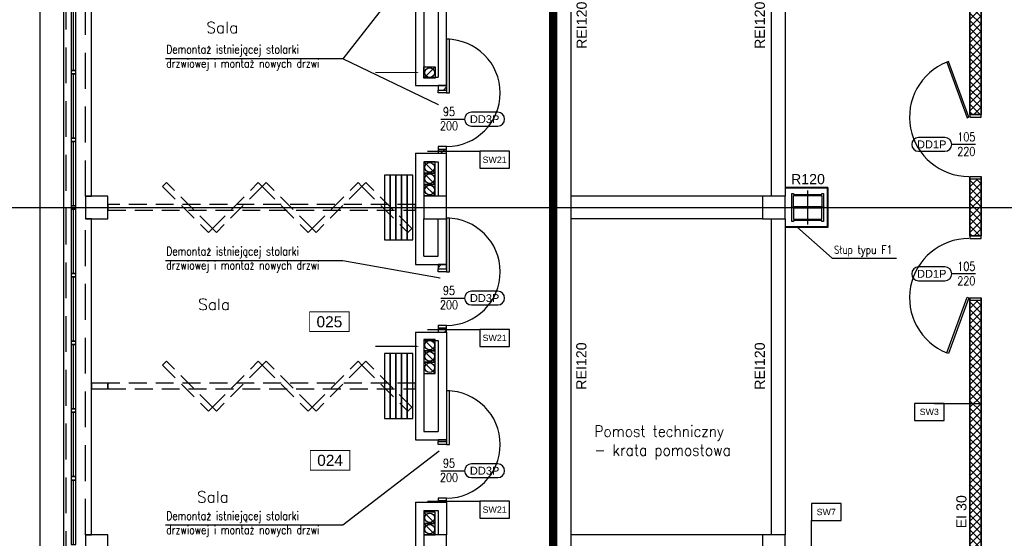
# Model space of a CAD drawing. Header units: centimetres. Extents: x -228435 to 111511, y -89367 to 428125.
# Tile 12 of 219: x -72505 to -55056, y 23137 to 32327. Entities that reach past the tile are written whole.
import ezdxf
from ezdxf.enums import TextEntityAlignment as Align

# ---------------------------------------------------------------- set-up
doc = ezdxf.new("R2010")
doc.units = ezdxf.units.CM
doc.header["$LTSCALE"] = 50
for name, pattern in [('DASHDOT2', [12.7, 6.35, -3.175, 0, -3.175]), ('DIVIDE', [31.75, 12.7, -6.35, 0, -6.35, 0, -6.35]), ('HIDDEN', [9.525, 6.35, -3.175])]:
    doc.linetypes.add(name, pattern=pattern)
doc.layers.get('0').update_dxf_attribs({"color": 8})
for name, color, linetype in [('ARCH_ETAPOWANIE', 8, 'DIVIDE'), ('ARCH_GK', 8, 'Continuous'), ('ARCH_INFO_AREA_ETYKIETY_200', 8, 'Continuous'), ('ARCH_INFO_ETYK_DRZWI', 8, 'Continuous'), ('ARCH_INFO_ODPORNOŚĆ OGNIOWA', 8, 'Continuous'), ('ARCH_INFO_OPISY', 8, 'Continuous'), ('ARCH_INFO_OPISY_IST', 8, 'Continuous'), ('ARCH_INFO_OPISY_PRZEGRODY', 8, 'Continuous'), ('ARCH_INFO_OSIE_IST', 8, 'DASHDOT2'), ('ARCH_MUROWANE', 8, 'Continuous'), ('ARCH_MUROWANE_IST', 8, 'Continuous'), ('ARCH_NIEWIDOK_IST', 8, 'HIDDEN'), ('ARCH_OTWORY_WENTYLACJA_IST', 8, 'Continuous'), ('ARCH_STAL_IST', 8, 'Continuous'), ('ARCH_WIDOK_IST', 8, 'Continuous'), ('ARCH_ŚLUSARKA_DRZWI', 8, 'Continuous'), ('ARCH_ŚLUSARKA_DRZWI_IST', 8, 'Continuous'), ('ARCH_ŚLUSARKA_OKNA_IST', 8, 'Continuous'), ('ARCH_ŻELBET_IST', 8, 'Continuous'), ('Kondygnacja +0$0$ARCH_GK', 8, 'Continuous'), ('Osie rzutów$0$ARCH_INFO_OSIE_OPISY_IST', 8, 'Continuous')]:
    doc.layers.add(name, color=color, linetype=linetype)
doc.styles.add('Arial', font='ARIAL.TTF')
doc.styles.add('Romans', font='Romans.shx')
doc.styles.add('ROMANS-50-CM', font='romans.shx', dxfattribs={"width": 0.8, "height": 10})
doc.dimstyles.new('ISO-25', dxfattribs={"dimtxt": 2.5, "dimasz": 2.5, "dimexe": 1.25, "dimexo": 0.625, "dimtad": 1, "dimtxsty": 'Standard', "dimcen": 2.5, "dimadec": 0, "dimazin": 0, "dimtfac": 1, "dimtmove": 0, "dimatfit": 3, "dimfxl": 0, "dimarcsym": 0})
pattern_1 = [(45, (-121140, -45000), (-89.80256, 89.80256), [])]

# ---------------------------------------------------------------- blocks, each defined once
blk = doc.blocks.new('T-drzwi_prawe-200')
at = {"layer": 'ARCH_INFO_ETYK_DRZWI'}
blk.add_line((0, 0), (60, 0), dxfattribs=at)
blk.add_lwpolyline([(143.7, 17.5), (77.5, 17.5, 1), (77.5, -17.5), (143.7, -17.5, 1)], format="xyb", close=True, dxfattribs=at)
at = {"layer": 'ARCH_INFO_ETYK_DRZWI', "color": 1, "style": 'Arial'}
blk.add_attdef('ADS_DRZWI:ODPORNOŚĆ_OGNIOWA', text='', height=20, rotation=90, dxfattribs=at).set_placement((-25.5, 0.1), align=Align.BOTTOM_CENTER)
at = {"layer": 'ARCH_INFO_ETYK_DRZWI', "style": 'Romans', "width": 0.8}
for tag, p in [('ADS_DRZWI:SZEROKOŚĆ', (20.5, 8)), ('ADS_DRZWI:WYSOKOŚĆ', (20.5, -28))]:
    blk.add_attdef(tag, text='', height=22, dxfattribs=at).set_placement(p, align=Align.CENTER)
at = {"layer": 'ARCH_INFO_ETYK_DRZWI', "style": 'Arial'}
blk.add_attdef('ADS_DRZWI:SYMBOL', text='', height=20, dxfattribs=at).set_placement((110.7, 0), align=Align.MIDDLE)
blk = doc.blocks.new('etykieta_numer')
at = {"color": 0, "linetype": 'ByBlock', "const_width": 2.44}
blk.add_lwpolyline([(-50, -50), (-50, 0), (50, 0), (50, -50)], close=True, dxfattribs=at)
at = {"color": 0, "linetype": 'ByBlock', "style": 'Arial'}
blk.add_attdef('AECAREA:NUMBER', text='', height=28, dxfattribs=at).set_placement((0, -25), align=Align.MIDDLE)
blk = doc.blocks.new('T-drzwi_lewe-200')
at = {"layer": 'ARCH_INFO_ETYK_DRZWI'}
blk.add_line((0, 0), (-60, 0), dxfattribs=at)
blk.add_lwpolyline([(-77.5, 17.5), (-143.7, 17.5, 1), (-143.7, -17.5), (-77.5, -17.5, 1)], format="xyb", close=True, dxfattribs=at)
at = {"layer": 'ARCH_INFO_ETYK_DRZWI', "style": 'Arial'}
blk.add_attdef('ADS_DRZWI:ODPORNOŚĆ_OGNIOWA', text='', height=20, rotation=90, dxfattribs=at).set_placement((56.4, 0.1), align=Align.BOTTOM_CENTER)
at = {"layer": 'ARCH_INFO_ETYK_DRZWI', "style": 'Romans', "width": 0.8}
for tag, p in [('ADS_DRZWI:SZEROKOŚĆ', (-23, 7.9)), ('ADS_DRZWI:WYSOKOŚĆ', (-23, -29))]:
    blk.add_attdef(tag, text='', height=22, dxfattribs=at).set_placement(p, align=Align.CENTER)
at = {"layer": 'ARCH_INFO_ETYK_DRZWI', "style": 'Arial'}
blk.add_attdef('ADS_DRZWI:SYMBOL', text='', height=20, dxfattribs=at).set_placement((-110.6, 0), align=Align.MIDDLE)
blk = doc.blocks.new('Osie rzutów')
at = {"layer": 'ARCH_INFO_OSIE_IST', "ltscale": 10}
for p, q in [((4930, 12510), (4930, 4623.3)), ((5000, 12510), (5000, 4512.3)), ((5600, 12510), (5600, 4512.3)), ((6200, 12510), (6200, 4800)), ((6200, 12510), (6200, 4571.2)), ((6260, 12510), (6260, 4623.3)), ((6260, 7370), (6260, 7430)), ((4436, 7400), (15156.5, 7400)), ((6290, 7400), (6230, 7400))]:
    blk.add_line(p, q, dxfattribs=at)

msp = doc.modelspace()

# ---------------------------------------------------------------- hatches: boundary and pattern name
at = {"layer": 'ARCH_GK', "linetype": 'Continuous', "lineweight": -3}
h = msp.add_hatch(dxfattribs=at)
h.set_pattern_fill('ANSI37', color=256, scale=30, style=0)
h.set_pattern_definition([(45, (-121140, -45000), (-67.35192, 67.35192), []), (135, (-121140, -45000), (-67.35192, -67.35192), [])])
h.paths.add_polyline_path([(-55665, 54650), (-55465, 54650), (-55465, 62985), (-55740, 62985), (-55740, 64900), (-55465, 64900), (-55465, 65100), (-55940, 65100), (-55940, 62785), (-55665, 62785), (-55665, 59075), (-56250, 59075), (-56250, 58925), (-55665, 58925)])
h.paths.add_polyline_path([(-55465, 53500), (-55665, 53500), (-55665, 52500), (-55465, 52500)])
h.paths.add_polyline_path([(-55665, 42650), (-55465, 42650), (-55465, 51350), (-55665, 51350)])
h.paths.add_polyline_path([(-55665, 40500), (-55465, 40500), (-55465, 41500), (-55665, 41500)])
h.paths.add_polyline_path([(-55665, 30650), (-55465, 30650), (-55465, 39350), (-55665, 39350)])
h.paths.add_polyline_path([(-55665, 28500), (-55465, 28500), (-55465, 29500), (-55665, 29500)])
h.paths.add_polyline_path([(-55465, 27350), (-55665, 27350), (-55665, 19215), (-55940, 19215), (-55940, 16900), (-55465, 16900), (-55465, 17100), (-55740, 17100), (-55740, 19015), (-55465, 19015)])
at = {"layer": 'ARCH_MUROWANE', "linetype": 'Continuous', "lineweight": -3}
h = msp.add_hatch(dxfattribs=at)
h.set_pattern_fill('ANSI31', color=256, scale=40, angle=-360, style=0)
h.set_pattern_definition(pattern_1)
h.paths.add_polyline_path([(-64940, 31160), (-65090, 31160), (-65090, 31080), (-64940, 31080)], flags=0)
h.paths.add_polyline_path([(-64940, 30030), (-65090, 30030), (-65090, 29960), (-64940, 29960)], flags=0)
h = msp.add_hatch(dxfattribs=at)
h.set_pattern_fill('ANSI31', color=256, scale=40, angle=-360, style=0)
h.set_pattern_definition(pattern_1)
h.paths.add_polyline_path([(-64940, 27990), (-65090, 27990), (-65090, 27910), (-64940, 27910)], flags=0)
h.paths.add_polyline_path([(-64940, 26860), (-65090, 26860), (-65090, 26790), (-64940, 26790)], flags=0)
h = msp.add_hatch(dxfattribs=at)
h.set_pattern_fill('ANSI31', color=256, scale=40, angle=-360, style=0)
h.set_pattern_definition([(45, (-121140, -45000), (-89.80256, 89.80256), [])])
h.paths.add_polyline_path([(-64940, 24880), (-65090, 24880), (-65090, 24850), (-64940, 24850)], flags=0)
h.paths.add_polyline_path([(-64940, 23800), (-65090, 23800), (-65090, 23780), (-64940, 23780)], flags=0)

# ---------------------------------------------------------------- linework, layer by layer
at = {"layer": 'ARCH_ETAPOWANIE', "ltscale": 10, "const_width": 150, "elevation": 630}
msp.add_lwpolyline([(-32748.04041, 102637.86797), (-71890, 102620.1903), (-71740, 89900), (-59190, 89900), (-59190, 71200), (-71590, 71200), (-71590, 58800), (-65060, 58800), (-65060, 57540), (-63050, 57540), (-63050, -5675.91583)], dxfattribs=at)
at = {"layer": 'ARCH_GK', "linetype": 'Continuous', "lineweight": -3}
for p, q in [((-55665, 30650, 630), (-55465, 30650, 630)), ((-55465, 29500, 630), (-55665, 29500, 630)), ((-55665, 28500, 630), (-55465, 28500, 630)), ((-55465, 27350, 630), (-55665, 27350, 630)), ((-55465, 19015, 630), (-55465, 27350, 630))]:
    msp.add_line(p, q, dxfattribs=at)
at = {"layer": 'ARCH_GK', "linetype": 'Continuous', "lineweight": -3, "elevation": 630}
for points in [[(-55665, 30650), (-55665, 39350)], [(-55465, 39350), (-55465, 30650)], [(-55665, 28500), (-55665, 29500)], [(-55465, 29500), (-55465, 28500)], [(-55465, 27350), (-55465, 19015), (-55740, 19015), (-55740, 17100), (-55465, 17100), (-55465, 16900), (-55940, 16900), (-55940, 19215), (-55665, 19215), (-55665, 27350)]]:
    msp.add_lwpolyline(points, dxfattribs=at)
at = {"layer": 'ARCH_GK', "elevation": 630}
for points in [[(-58185, 29355), (-58940, 29355)], [(-58197.5, 29342.5), (-58940, 29342.5)], [(-58197.5, 29355), (-58197.5, 28657.5)], [(-58185, 29355), (-58185, 28645)], [(-58185, 28657.5), (-58940, 28657.5)], [(-58185, 28645), (-58940, 28645)]]:
    msp.add_lwpolyline(points, dxfattribs=at)
at = {"layer": 'ARCH_INFO_OPISY_IST', "elevation": 630}
for points in [[(-66203.54693, 31390, 20, 20, 0), (-65732.81559, 31390, 150, 0, 0), (-65427.58033, 31390, 0, 0, 0)], [(-66203.54693, 26540, 20, 20, 0), (-65732.81559, 26540, 150, 0, 0), (-65427.58033, 26540, 0, 0, 0)]]:
    msp.add_lwpolyline(points, format="xyseb", dxfattribs=at)
at = {"layer": 'ARCH_INFO_OPISY_PRZEGRODY', "elevation": 630}
for points in [[(-65277.34281, 29994.91774), (-64350.2102, 29994.91774)], [(-65277.34281, 26838.08975), (-64350.2102, 26838.08975)], [(-56295.06535, 25527.51302), (-55451.45702, 25527.51302)], [(-65277.34281, 23795.23805), (-64350.2102, 23795.23805)], [(-58473.49676, 22156.78804), (-58473.49676, 23453.06886)]]:
    msp.add_lwpolyline(points, dxfattribs=at)
for points in [[(-64350.2102, 29694.91774), (-63825.2102, 29694.91774), (-63825.2102, 29994.91774), (-64350.2102, 29994.91774), (-64350.2102, 29694.91774)], [(-64350.2102, 26538.08975), (-63825.2102, 26538.08975), (-63825.2102, 26838.08975), (-64350.2102, 26838.08975), (-64350.2102, 26538.08975)], [(-56647.75741, 25227.51302), (-56122.75741, 25227.51302), (-56122.75741, 25527.51302), (-56647.75741, 25527.51302), (-56647.75741, 25227.51302)], [(-64350.2102, 23495.23805), (-63825.2102, 23495.23805), (-63825.2102, 23795.23805), (-64350.2102, 23795.23805), (-64350.2102, 23495.23805)], [(-58473.49676, 23453.06886), (-57948.49676, 23453.06886), (-57948.49676, 23753.06886), (-58473.49676, 23753.06886), (-58473.49676, 23453.06886)]]:
    msp.add_lwpolyline(points, close=True, dxfattribs=at)
at = {"layer": 'ARCH_MUROWANE', "linetype": 'Continuous', "lineweight": -3}
for p, q in [((-64940, 31160, 630), (-65090, 31160, 630)), ((-65090, 31160, 630), (-65090, 31080, 630)), ((-65090, 31080, 630), (-64940, 31080, 630)), ((-64940, 31080, 630), (-64940, 31160, 630)), ((-64940, 30030, 630), (-65090, 30030, 630)), ((-65090, 30030, 630), (-65090, 29960, 630)), ((-64940, 29960, 630), (-64940, 30030, 630)), ((-65090, 29960, 630), (-64940, 29960, 630)), ((-64940, 27990, 630), (-65090, 27990, 630)), ((-65090, 27990, 630), (-65090, 27910, 630)), ((-64940, 27910, 630), (-64940, 27990, 630)), ((-65090, 27910, 630), (-64940, 27910, 630)), ((-64940, 26860, 630), (-65090, 26860, 630)), ((-65090, 26860, 630), (-65090, 26790, 630)), ((-65090, 26790, 630), (-64940, 26790, 630)), ((-64940, 26790, 630), (-64940, 26860, 630)), ((-64940, 24880, 630), (-65090, 24880, 630)), ((-65090, 24880, 630), (-65090, 24850, 630)), ((-65090, 24850, 630), (-64940, 24850, 630)), ((-64940, 24850, 630), (-64940, 24880, 630)), ((-64940, 23800, 630), (-65090, 23800, 630)), ((-65090, 23800, 630), (-65090, 23780, 630)), ((-65090, 23780, 630), (-64940, 23780, 630)), ((-64940, 23780, 630), (-64940, 23800, 630))]:
    msp.add_line(p, q, dxfattribs=at)
at = {"layer": 'ARCH_MUROWANE_IST', "ltscale": 4}
for p, q in [((-63050, 38790, 630), (-63050, 19200, 630)), ((-62740, 38790, 630), (-62740, 19200, 630)), ((-59190, 34800, 630), (-59190, 29200, 630)), ((-58940, 34800, 630), (-58940, 29200, 630)), ((-65490, 32900, 630), (-65490, 31160, 630)), ((-64940, 31160, 630), (-64940, 32900, 630)), ((-65340, 32750, 630), (-65340, 31310, 630)), ((-65090, 32750, 630), (-65090, 31310, 630)), ((-65340, 31310, 630), (-65090, 31310, 630)), ((-65490, 31160, 630), (-64940, 31160, 630)), ((-65490, 29960, 630), (-64940, 29960, 630)), ((-65490, 29960, 630), (-65490, 27990, 630)), ((-64940, 29200, 630), (-64940, 29960, 630)), ((-65340, 29810, 630), (-65090, 29810, 630)), ((-65340, 29810, 630), (-65340, 29200, 630)), ((-65090, 29810, 630), (-65090, 29200, 630)), ((-65340, 28140, 630), (-65340, 28800, 630)), ((-65090, 28140, 630), (-65090, 28800, 630)), ((-64940, 27990, 630), (-64940, 28800, 630)), ((-59190, 28800, 630), (-59190, 23200, 630)), ((-58940, 28800, 630), (-58940, 23200, 630)), ((-65340, 28140, 630), (-65090, 28140, 630)), ((-65490, 27990, 630), (-64940, 27990, 630)), ((-65490, 26790, 630), (-64940, 26790, 630)), ((-65490, 26790, 630), (-65490, 24880, 630)), ((-64940, 26790, 630), (-64940, 24880, 630)), ((-65340, 26640, 630), (-65090, 26640, 630)), ((-65340, 26640, 630), (-65340, 25030, 630)), ((-65090, 26640, 630), (-65090, 25030, 630)), ((-65340, 25030, 630), (-65090, 25030, 630)), ((-65490, 24880, 630), (-64940, 24880, 630)), ((-65490, 23780, 630), (-64940, 23780, 630)), ((-65490, 23780, 630), (-65490, 20825, 630)), ((-64940, 23780, 630), (-64940, 23200, 630)), ((-65340, 23630, 630), (-65090, 23630, 630)), ((-65340, 23630, 630), (-65340, 23200, 630)), ((-65090, 23630, 630), (-65090, 23200, 630))]:
    msp.add_line(p, q, dxfattribs=at)
at = {"layer": 'ARCH_NIEWIDOK_IST', "ltscale": 2}
for p, q in [((-71680, 11200, 630), (-71680, 42180, 630)), ((-71340, 29200, 630), (-71340, 34800, 630)), ((-71340, 23200, 630), (-71340, 28800, 630))]:
    msp.add_line(p, q, dxfattribs=at)
at = {"layer": 'ARCH_NIEWIDOK_IST', "elevation": 630}
for points in [[(-69160.99395, 28558.05826), (-69090.28327, 28628.76894), (-69903.45607, 29441.94174), (-69974.16675, 29371.23106)], [(-69019.57259, 28558.05826), (-69090.28327, 28628.76894), (-68277.11047, 29441.94174), (-68206.39979, 29371.23106)], [(-67393.22699, 28558.05826), (-67322.51632, 28628.76894), (-68135.68911, 29441.94174), (-68206.39979, 29371.23106)], [(-67251.80564, 28558.05826), (-67322.51632, 28628.76894), (-66509.34352, 29441.94174), (-66438.63284, 29371.23106)], [(-65625.46004, 28558.05826), (-65554.74936, 28628.76894), (-66367.92216, 29441.94174), (-66438.63284, 29371.23106)], [(-65490, 28950), (-65490, 29050), (-70940, 29050), (-70940, 28950)], [(-69160.99395, 25393.05826), (-69090.28327, 25463.76894), (-69903.45607, 26276.94174), (-69974.16675, 26206.23106)], [(-69019.57259, 25393.05826), (-69090.28327, 25463.76894), (-68277.11047, 26276.94174), (-68206.39979, 26206.23106)], [(-67393.22699, 25393.05826), (-67322.51632, 25463.76894), (-68135.68911, 26276.94174), (-68206.39979, 26206.23106)], [(-67251.80564, 25393.05826), (-67322.51632, 25463.76894), (-66509.34352, 26276.94174), (-66438.63284, 26206.23106)], [(-65625.46004, 25393.05826), (-65554.74936, 25463.76894), (-66367.92216, 26276.94174), (-66438.63284, 26206.23106)], [(-70940, 25785), (-70940, 25885), (-71230, 25885), (-71230, 25785)], [(-65490, 25785), (-65490, 25885), (-70940, 25885), (-70940, 25785)]]:
    msp.add_lwpolyline(points, close=True, dxfattribs=at)
at = {"layer": 'ARCH_OTWORY_WENTYLACJA_IST'}
for p, q in [((-65140, 31490, 630), (-65340, 31290, 630)), ((-65340, 29810, 630), (-65140, 29810, 630)), ((-65140, 29610, 630), (-65340, 29810, 630)), ((-65140, 29410, 630), (-65340, 29610, 630)), ((-65140, 29210, 630), (-65340, 29410, 630)), ((-65140, 26460, 630), (-65340, 26660, 630)), ((-65140, 26260, 630), (-65340, 26460, 630)), ((-65140, 26060, 630), (-65340, 26260, 630)), ((-65140, 23400, 630), (-65340, 23600, 630)), ((-65140, 23200, 630), (-65340, 23400, 630))]:
    msp.add_line(p, q, dxfattribs=at)
at = {"layer": 'ARCH_OTWORY_WENTYLACJA_IST', "elevation": 630}
for points in [[(-65140, 31290), (-65340, 31290), (-65340, 31490), (-65140, 31490)], [(-65140, 29810), (-65340, 29810), (-65340, 29610), (-65140, 29610)], [(-65140, 29610), (-65340, 29610), (-65340, 29410), (-65140, 29410)], [(-65140, 29410), (-65340, 29410), (-65340, 29210), (-65140, 29210)], [(-65140, 26660), (-65340, 26660), (-65340, 26460), (-65140, 26460)], [(-65140, 26460), (-65340, 26460), (-65340, 26260), (-65140, 26260)], [(-65140, 26260), (-65340, 26260), (-65340, 26060), (-65140, 26060)], [(-65140, 23600), (-65340, 23600), (-65340, 23400), (-65140, 23400)], [(-65140, 23400), (-65340, 23400), (-65340, 23200), (-65140, 23200)]]:
    msp.add_lwpolyline(points, close=True, dxfattribs=at)
at = {"layer": 'ARCH_OTWORY_WENTYLACJA_IST'}
for centre in [(-65240, 31390, 630), (-65240, 29710, 630), (-65240, 29510, 630), (-65240, 29310, 630), (-65240, 26560, 630), (-65240, 26360, 630), (-65240, 26160, 630), (-65240, 23500, 630), (-65240, 23300, 630)]:
    msp.add_circle(centre, 85, dxfattribs=at)
at = {"layer": 'ARCH_STAL_IST', "elevation": 630}
for points in [[(-58820, 28750), (-58820, 29250), (-58790, 29250), (-58790, 29230), (-58290, 29230), (-58290, 29250), (-58260, 29250), (-58260, 28750), (-58290, 28750), (-58290, 28770), (-58790, 28770), (-58790, 28750)], [(-58290, 29010), (-58790, 29010), (-58790, 29210), (-58290, 29210)], [(-58790, 28790), (-58290, 28790), (-58290, 28990), (-58790, 28990)]]:
    msp.add_lwpolyline(points, close=True, dxfattribs=at)
at = {"layer": 'ARCH_WIDOK_IST'}
for p, q in [((-72140, 11200, 630), (-72140, 42150, 630)), ((-59340, 29200, 630), (-62740, 29200, 630)), ((-59340, 28800, 630), (-62740, 28800, 630)), ((-59340, 23200, 630), (-62740, 23200, 630))]:
    msp.add_line(p, q, dxfattribs=at)
at = {"layer": 'ARCH_WIDOK_IST', "elevation": 630}
for points in [[(-71680, 11200), (-71720, 11200), (-71720, 42180)], [(-71340, 29200), (-71230, 29200), (-71230, 34800), (-71340, 34800)], [(-71340, 23200), (-71230, 23200), (-71230, 28800), (-71340, 28800)]]:
    msp.add_lwpolyline(points, dxfattribs=at)
at = {"layer": 'ARCH_ŚLUSARKA_DRZWI', "linetype": 'Continuous', "lineweight": -3, "elevation": 630}
for points in [[(-64940, 31030), (-64890, 31030), (-64890, 31980), (-64940, 31980)], [(-56044.12115, 31586.67725), (-56072.31193, 31576.41665), (-55713.19078, 30589.7394), (-55685, 30600)], [(-65090, 31030), (-65090, 31080), (-64940, 31080), (-64940, 31030)], [(-55465, 30600), (-55465, 30650), (-55665, 30650), (-55665, 30600)], [(-65090, 30080), (-65090, 30030), (-64940, 30030), (-64940, 30080)], [(-55465, 29550), (-55465, 29500), (-55665, 29500), (-55665, 29550)], [(-64940, 27860), (-64890, 27860), (-64890, 28810), (-64940, 28810)], [(-55465, 28450), (-55465, 28500), (-55665, 28500), (-55665, 28450)], [(-65090, 27860), (-65090, 27910), (-64940, 27910), (-64940, 27860)], [(-56044.12115, 26413.32275), (-56072.31193, 26423.58335), (-55713.19078, 27410.2606), (-55685, 27400)], [(-55465, 27400), (-55465, 27350), (-55665, 27350), (-55665, 27400)], [(-65090, 26910), (-65090, 26860), (-64940, 26860), (-64940, 26910)], [(-64940, 24800), (-64890, 24800), (-64890, 25750), (-64940, 25750)], [(-65090, 24800), (-65090, 24850), (-64940, 24850), (-64940, 24800)], [(-65090, 23850), (-65090, 23800), (-64940, 23800), (-64940, 23850)]]:
    msp.add_lwpolyline(points, close=True, dxfattribs=at)
at = {"layer": 'ARCH_ŚLUSARKA_DRZWI', "linetype": 'Continuous', "lineweight": -3}
for centre, radius, start, end in [((-64940, 31030, 630), 950, 270, 90), ((-55684.73981, 30600.2718, 630), 1050.27183, 111.655238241, 269.985805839), ((-64940, 27860, 630), 950, 270, 90), ((-55684.73981, 27399.7282, 630), 1050.27183, 90.014194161, 248.344761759), ((-64940, 24800, 630), 950, 270, 90)]:
    msp.add_arc(centre, radius, start, end, dxfattribs=at)
at = {"layer": 'ARCH_ŚLUSARKA_DRZWI_IST', "elevation": 630}
for points in [[(-66040, 28425), (-65940, 28425), (-65940, 29575), (-66040, 29575)], [(-65940, 28425), (-65840, 28425), (-65840, 29575), (-65940, 29575)], [(-65840, 28425), (-65740, 28425), (-65740, 29575), (-65840, 29575)], [(-65740, 28425), (-65640, 28425), (-65640, 29575), (-65740, 29575)], [(-65640, 28425), (-65540, 28425), (-65540, 29575), (-65640, 29575)], [(-66040, 25260), (-65940, 25260), (-65940, 26410), (-66040, 26410)], [(-65940, 25260), (-65840, 25260), (-65840, 26410), (-65940, 26410)], [(-65840, 25260), (-65740, 25260), (-65740, 26410), (-65840, 26410)], [(-65740, 25260), (-65640, 25260), (-65640, 26410), (-65740, 26410)], [(-65640, 25260), (-65540, 25260), (-65540, 26410), (-65640, 26410)]]:
    msp.add_lwpolyline(points, close=True, dxfattribs=at)
at = {"layer": 'ARCH_ŚLUSARKA_OKNA_IST'}
for p, q in [((-71550, 31430, 630), (-71550, 32570, 630)), ((-71550, 30230, 630), (-71550, 31370, 630)), ((-71550, 29030, 630), (-71550, 30170, 630)), ((-71550, 27830, 630), (-71550, 28970, 630)), ((-71550, 26630, 630), (-71550, 27770, 630)), ((-71550, 25430, 630), (-71550, 26570, 630)), ((-71550, 24230, 630), (-71550, 25370, 630)), ((-71550, 23030, 630), (-71550, 24170, 630))]:
    msp.add_line(p, q, dxfattribs=at)
at = {"layer": 'ARCH_ŚLUSARKA_OKNA_IST', "elevation": 630}
for points in [[(-71510, 31430), (-71510, 32570), (-71590, 32570), (-71590, 31430)], [(-71510, 31370), (-71510, 31430), (-71590, 31430), (-71590, 31370)], [(-71510, 30230), (-71510, 31370), (-71590, 31370), (-71590, 30230)], [(-71510, 30170), (-71510, 30230), (-71590, 30230), (-71590, 30170)], [(-71510, 29030), (-71510, 30170), (-71590, 30170), (-71590, 29030)], [(-71510, 28970), (-71510, 29030), (-71590, 29030), (-71590, 28970)], [(-71510, 27830), (-71510, 28970), (-71590, 28970), (-71590, 27830)], [(-71510, 27770), (-71510, 27830), (-71590, 27830), (-71590, 27770)], [(-71510, 26630), (-71510, 27770), (-71590, 27770), (-71590, 26630)], [(-71510, 26570), (-71510, 26630), (-71590, 26630), (-71590, 26570)], [(-71510, 25430), (-71510, 26570), (-71590, 26570), (-71590, 25430)], [(-71510, 25370), (-71510, 25430), (-71590, 25430), (-71590, 25370)], [(-71510, 24230), (-71510, 25370), (-71590, 25370), (-71590, 24230)], [(-71510, 24170), (-71510, 24230), (-71590, 24230), (-71590, 24170)], [(-71510, 23030), (-71510, 24170), (-71590, 24170), (-71590, 23030)]]:
    msp.add_lwpolyline(points, close=True, dxfattribs=at)
at = {"layer": 'ARCH_ŻELBET_IST', "ltscale": 4, "elevation": 630}
for points in [[(-71340, 28800), (-70940, 28800), (-70940, 29200), (-71340, 29200)], [(-65340, 28800), (-64940, 28800), (-64940, 29200), (-65340, 29200)], [(-59340, 28800), (-58940, 28800), (-58940, 29200), (-59340, 29200)], [(-71340, 22800), (-70940, 22800), (-70940, 23200), (-71340, 23200)], [(-65340, 22800), (-64940, 22800), (-64940, 23200), (-65340, 23200)], [(-59340, 22800), (-58940, 22800), (-58940, 23200), (-59340, 23200)]]:
    msp.add_lwpolyline(points, close=True, dxfattribs=at)
at = {"layer": 'Kondygnacja +0$0$ARCH_GK', "linetype": 'Continuous', "lineweight": -3}
for p, q in [((-55665, 39400, 630), (-55665, 30600, 630)), ((-55465, 30600, 630), (-55465, 39400, 630)), ((-55665, 29550, 630), (-55665, 28450, 630)), ((-55465, 28450, 630), (-55465, 29550, 630)), ((-55665, 27400, 630), (-55665, 22925, 630)), ((-55465, 22925, 630), (-55465, 27400, 630))]:
    msp.add_line(p, q, dxfattribs=at)

# ---------------------------------------------------------------- block references
at = {"layer": 'ARCH_INFO_AREA_ETYKIETY_200', "linetype": 'Continuous', "lineweight": -3, "xscale": 7, "yscale": 7, "zscale": 10}
for p, values in [((-67016.04036, 27149.57384, 630), {'AECAREA:NUMBER': '025'}), ((-67003.85728, 24694.67213, 630), {'AECAREA:NUMBER': '024'})]:
    msp.add_blockref('etykieta_numer', p, dxfattribs=at).add_auto_attribs(values)
at = {"layer": 'ARCH_INFO_ETYK_DRZWI', "linetype": 'Continuous', "lineweight": -3}
ref = msp.add_blockref('T-drzwi_prawe-200', (-65040, 30565, 630), dxfattribs=dict(at, xscale=7, yscale=7, zscale=7))
ref.add_attrib('ADS_DRZWI:SZEROKOŚĆ', '95', dxfattribs={"height": 154, "style": 'Romans', "width": 0.8}).set_placement((-64896.53821, 30621, 630), align=Align.CENTER)
ref.add_attrib('ADS_DRZWI:SYMBOL', 'DD3P', dxfattribs={"height": 140, "style": 'Arial'}).set_placement((-64265.18731, 30565, 630), align=Align.MIDDLE)
ref.add_attrib('ADS_DRZWI:WYSOKOŚĆ', '200', dxfattribs={"height": 154, "style": 'Romans', "width": 0.8}).set_placement((-64896.53821, 30369, 630), align=Align.CENTER)
ref = msp.add_blockref('T-drzwi_lewe-200', (-55567.80628, 30117.86519, 630), dxfattribs=dict(at, xscale=7, yscale=7, zscale=7))
ref.add_attrib('ADS_DRZWI:SYMBOL', 'DD1P', dxfattribs={"height": 140, "style": 'Arial'}).set_placement((-56341.92517, 30117.86519, 630), align=Align.MIDDLE)
ref.add_attrib('ADS_DRZWI:SZEROKOŚĆ', '105', dxfattribs={"height": 154, "style": 'Romans', "width": 0.8}).set_placement((-55728.80628, 30173.23721, 630), align=Align.CENTER)
ref.add_attrib('ADS_DRZWI:WYSOKOŚĆ', '220', dxfattribs={"height": 154, "style": 'Romans', "width": 0.8}).set_placement((-55728.80628, 29914.86519, 630), align=Align.CENTER)
ref = msp.add_blockref('T-drzwi_lewe-200', (-55567.80628, 27824.75113, 630), dxfattribs=dict(at, xscale=7, yscale=7, zscale=7))
ref.add_attrib('ADS_DRZWI:SYMBOL', 'DD1P', dxfattribs={"height": 140, "style": 'Arial'}).set_placement((-56341.92517, 27824.75113, 630), align=Align.MIDDLE)
ref.add_attrib('ADS_DRZWI:SZEROKOŚĆ', '105', dxfattribs={"height": 154, "style": 'Romans', "width": 0.8}).set_placement((-55728.80628, 27880.12315, 630), align=Align.CENTER)
ref.add_attrib('ADS_DRZWI:WYSOKOŚĆ', '220', dxfattribs={"height": 154, "style": 'Romans', "width": 0.8}).set_placement((-55728.80628, 27621.75113, 630), align=Align.CENTER)
ref = msp.add_blockref('T-drzwi_prawe-200', (-65040, 27395, 630), dxfattribs=dict(at, xscale=7, yscale=7, zscale=7))
ref.add_attrib('ADS_DRZWI:SZEROKOŚĆ', '95', dxfattribs={"height": 154, "style": 'Romans', "width": 0.8}).set_placement((-64896.53821, 27451, 630), align=Align.CENTER)
ref.add_attrib('ADS_DRZWI:SYMBOL', 'DD3P', dxfattribs={"height": 140, "style": 'Arial'}).set_placement((-64265.18731, 27395, 630), align=Align.MIDDLE)
ref.add_attrib('ADS_DRZWI:WYSOKOŚĆ', '200', dxfattribs={"height": 154, "style": 'Romans', "width": 0.8}).set_placement((-64896.53821, 27199, 630), align=Align.CENTER)
ref = msp.add_blockref('T-drzwi_prawe-200', (-65040, 24335, 630), dxfattribs=dict(at, xscale=7, yscale=7, zscale=7))
ref.add_attrib('ADS_DRZWI:SZEROKOŚĆ', '95', dxfattribs={"height": 154, "style": 'Romans', "width": 0.8}).set_placement((-64896.53821, 24391, 630), align=Align.CENTER)
ref.add_attrib('ADS_DRZWI:SYMBOL', 'DD3P', dxfattribs={"height": 140, "style": 'Arial'}).set_placement((-64265.18731, 24335, 630), align=Align.MIDDLE)
ref.add_attrib('ADS_DRZWI:WYSOKOŚĆ', '200', dxfattribs={"height": 154, "style": 'Romans', "width": 0.8}).set_placement((-64896.53821, 24139, 630), align=Align.CENTER)
at = {"layer": 'Osie rzutów$0$ARCH_INFO_OSIE_OPISY_IST', "xscale": 10, "yscale": 10, "zscale": 10}
msp.add_blockref('Osie rzutów', (-121140, -45000, 630), dxfattribs=at)

# ---------------------------------------------------------------- texts
at = {"layer": 'ARCH_INFO_ODPORNOŚĆ OGNIOWA', "char_height": 180, "attachment_point": 5, "rotation": 90, "style": 'Arial'}
for s, insert, width in [('\\PREI120', (-62695.00061, 32228.93546, 630), 533.3252474), ('\\PREI120', (-59538.08948, 32228.93546, 630), 533.3252474), ('\\PREI120', (-62700.57892, 26189.45714, 630), 533.3252474), ('\\PREI120', (-59538.08948, 26189.45714, 630), 533.3252474), ('EI 30', (-55815.00986, 23607.87392, 630), 864.9939643), ('EI 30', (-55815.00986, 23607.87392, -5670), 864.9939643)]:
    msp.add_mtext(s, dxfattribs=dict(at, insert=insert, width=width))
at = {"layer": 'ARCH_INFO_ODPORNOŚĆ OGNIOWA', "insert": (-58534.95089, 29650.95453, 630), "char_height": 180, "width": 3036.6124481, "attachment_point": 5, "style": 'Arial'}
msp.add_mtext('\\PR120', dxfattribs=at)
at = {"layer": 'ARCH_INFO_OPISY', "char_height": 150, "attachment_point": 1, "style": 'ROMANS-50-CM'}
for s, insert, width in [('Demontaż istniejącej stolarki drzwiowej i montaż nowych drzwi', (-69907.64178, 31877.6457, 630), 3143.0744377), ('Demontaż istniejącej stolarki drzwiowej i montaż nowych drzwi', (-69907.64178, 28300.57095, 630), 3143.0744377), ('Słup typu F1', (-58075.07828, 28325.68144, 630), 6265.3267976), ('Demontaż istniejącej stolarki drzwiowej i montaż nowych drzwi', (-69907.64178, 23610.80597, 630), 3143.0744377)]:
    msp.add_mtext(s, dxfattribs=dict(at, insert=insert, width=width))
at = {"layer": 'ARCH_INFO_OPISY_IST', "char_height": 200, "width": 2796.2290174, "attachment_point": 1, "style": 'ROMANS-50-CM'}
for s, insert in [('{\\W1;Sala}', (-69196.88918, 32287.74592, 630)), ('{\\W1;Sala}', (-69341.79211, 27383.289, 630)), ('{\\W0.9;Pomost techniczny - krata pomostowa}', (-62322.18277, 25134.06634, 630)), ('{\\W1;Sala}', (-69363.38953, 23970.96338, 630))]:
    msp.add_mtext(s, dxfattribs=dict(at, insert=insert))
at = {"layer": 'ARCH_INFO_OPISY_PRZEGRODY', "char_height": 112.5, "width": 525, "attachment_point": 5, "style": 'Arial'}
for s, insert in [('SW21', (-64087.7102, 29844.91774, 630)), ('SW21', (-64087.7102, 26688.08975, 630)), ('SW3', (-56385.25741, 25377.51302, 630)), ('SW21', (-64087.7102, 23645.23805, 630)), ('SW7', (-58210.99676, 23603.06886, 630))]:
    msp.add_mtext(s, dxfattribs=dict(at, insert=insert))

# ---------------------------------------------------------------- leaders
at = {"layer": 'ARCH_INFO_OPISY'}
for points in [[(-65055.23561, 33836.74977, 630), (-66776.96541, 31634.24466, 630), (-69922.77725, 31634.24466, 630)], [(-65081.5562, 30816.70152, 630), (-66776.96541, 31634.24466, 630), (-69922.77725, 31634.24466, 630)], [(-58734.23533, 28657.5, 630), (-58106.77267, 28102.94696, 630), (-56967.43991, 28102.95061, 630)], [(-65055.88876, 27748.65553, 630), (-66776.96541, 28057.16991, 630), (-69922.77725, 28057.16991, 630)], [(-65069.72567, 24684.375, 630), (-66776.96541, 23367.40492, 630), (-69922.77725, 23367.40492, 630)]]:
    msp.add_leader(points, dimstyle='ISO-25', override={"dimscale": 5, "dimasz": 2, "dimtad": 0, "dimldrblk": 'Dot'}, dxfattribs=at)

doc.saveas('drawing.dxf')
